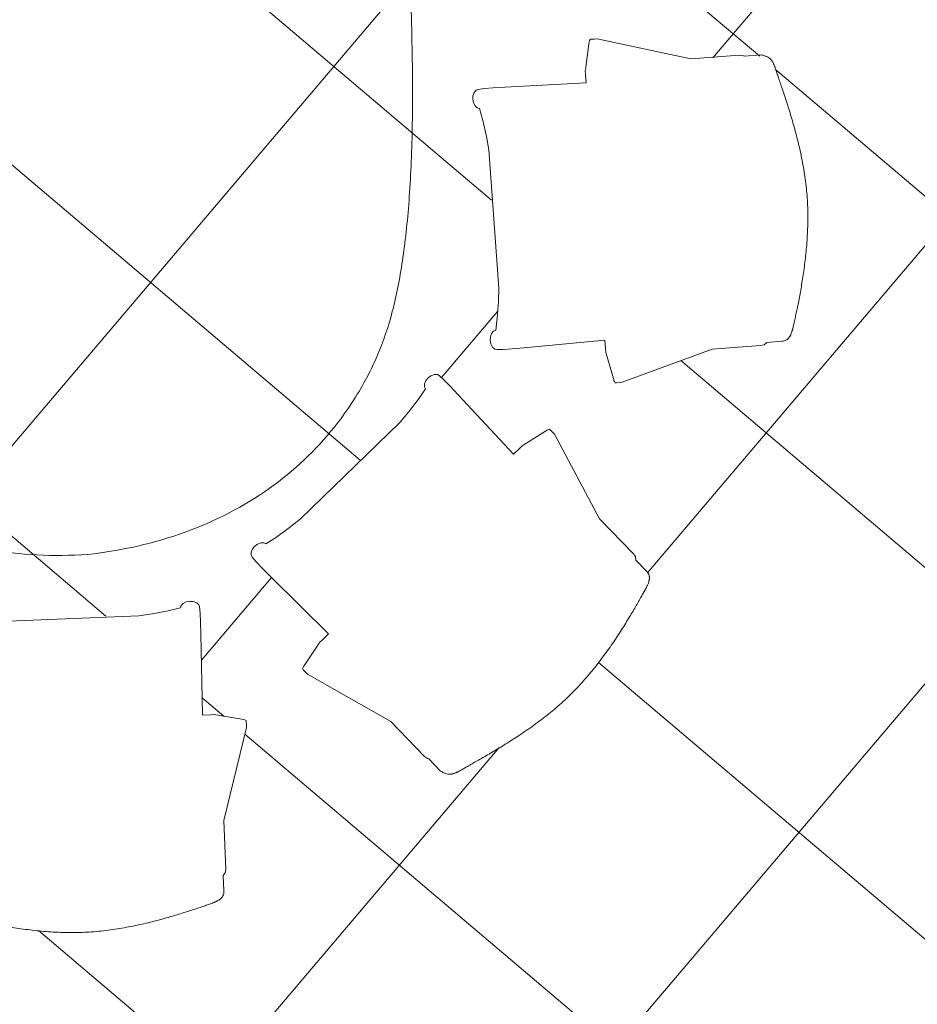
# Model space of a CAD drawing. Header units: millimetres. Extents: x 853417 to 929373, y -433185 to -369260.
# Tile 129 of 228: x 911802 to 913228, y -402239 to -400675. Entities that reach past the tile are written whole.
import ezdxf

# ---------------------------------------------------------------- set-up
doc = ezdxf.new("R2010")
doc.units = ezdxf.units.MM
doc.layers.add('I-FURN', color=7, linetype='Continuous', lineweight=9)
doc.layers.add('KOKO-FLOR-PATT', color=7, linetype='Continuous', lineweight=9)

# ---------------------------------------------------------------- blocks, each defined once
blk = doc.blocks.new('Furniture_Tables_Capdell_Gazelle-Table-Oval - Gazelle Table Oval-1582995-1 korrus_SA_kunstihanke plaan')
at = {"layer": 'I-FURN'}
for points, knots in [([(0, 600.2), (-98.2, 600.2), (-269.6, 598.8), (-473.7, 593.4), (-639, 584.9), (-774.8, 573.2), (-887.5, 558.2), (-981.6, 539.5), (-1060.3, 516.5), (-1109.3, 495.2), (-1143.1, 476.2), (-1181.1, 452.4), (-1248, 398.9), (-1326, 300.9), (-1384.2, 160.8), (-1398.8, 54.6), (-1400, 0.2)], [-0.2470383, -0.2470383, -0.2470383, -0.2470383, -0.2315984, -0.2161585, -0.2007186, -0.1852787, -0.1698388, -0.1543989, -0.138959, -0.1235191, -0.1196592, -0.1119392, -0.0926393, -0.0617596, -0.0308798, 0, 0, 0, 0]), ([(-1400, 0.2), (-1398.8, -54.3), (-1384.2, -160.5), (-1326, -300.6), (-1248, -398.6), (-1181.1, -452.1), (-1143.1, -475.9), (-1109.3, -494.9), (-1060.3, -516.2), (-981.6, -539.2), (-887.5, -557.9), (-774.8, -572.9), (-639, -584.5), (-473.7, -593.1), (-269.6, -598.5), (-98.2, -599.8), (0, -599.8)], [-0.2470383, -0.2470383, -0.2470383, -0.2470383, -0.2161585, -0.1852787, -0.1543989, -0.135099, -0.1273791, -0.1235191, -0.1080792, -0.0926393, -0.0771995, -0.0617596, -0.0463197, -0.0308798, -0.0154399, 0, 0, 0, 0])]:
    blk.add_open_spline(points, degree=3, knots=knots, dxfattribs=at)
blk = doc.blocks.new('highframe_417 - Default-1433541-1 korrus_SA_kunstihanke plaan')
at = {"layer": 'I-FURN'}
for p, q in [((-229.1, 204.3), (-229.1, 177.1)), ((226.9, 180), (226.8, 204.3)), ((-230.3, 175.5), (-231.3, 170)), ((-229.1, 177.1), (-230.3, 175.5)), ((230.3, 175.5), (226.9, 180)), ((231.3, 170), (230.3, 175.5)), ((-231.3, 170), (-231.2, 92.7)), ((231.2, 92.7), (231.3, 170)), ((-231.2, 92.7), (-273.5, -53.4)), ((273.5, -53.4), (231.2, 92.7)), ((-273.5, -53.4), (-273.5, -58.1)), ((-273.5, -58.1), (-273.5, -62.4)), ((-273.5, -62.4), (-273.5, -63.5)), ((273.5, -58.1), (273.5, -53.4)), ((273.5, -62.4), (273.5, -58.1)), ((273.5, -63.5), (273.5, -62.4)), ((-273.5, -63.5), (-273.3, -64.6)), ((-273.3, -64.6), (-271.6, -65.6)), ((-271.6, -65.6), (-269.5, -66.5)), ((-269.5, -66.5), (-266.7, -67.1)), ((-266.7, -67.1), (-225.8, -75.7)), ((-225.8, -75.7), (-224.5, -76.1)), ((-224.5, -76.1), (-218.3, -76.1)), ((-218.3, -76.1), (-204.8, -76.1)), ((-204.8, -76.1), (-207.4, -205.1)), ((207.4, -205.1), (204.8, -76.1)), ((204.8, -76.1), (218.3, -76.1)), ((218.3, -76.1), (224.3, -76.1)), ((224.3, -76.1), (225.8, -75.7)), ((225.8, -75.7), (266.7, -67.1)), ((266.7, -67.1), (269.5, -66.5)), ((269.5, -66.5), (271.6, -65.6)), ((271.6, -65.6), (273.3, -64.6)), ((273.3, -64.6), (273.5, -63.5)), ((-207.4, -205.1), (-207.7, -223.9)), ((207.7, -223.9), (207.4, -205.1)), ((-207.7, -223.9), (-207.6, -238.1)), ((207.6, -238.1), (207.7, -223.9)), ((-207.6, -238.1), (-207.2, -247.9)), ((-207.2, -247.9), (-206.1, -251.2)), ((-177.9, -251.3), (-176.7, -247.7)), ((-176.7, -247.7), (-157.1, -243.9)), ((-157.1, -243.9), (-131.6, -240.2)), ((-131.6, -240.2), (-110.2, -238)), ((-110.2, -238), (110.2, -238)), ((110.2, -238), (131.6, -240.2)), ((131.6, -240.2), (157.1, -243.9)), ((157.1, -243.9), (176.7, -247.7)), ((176.7, -247.7), (177.9, -251.3)), ((206.1, -251.2), (207.2, -247.9)), ((207.2, -247.9), (207.6, -238.1)), ((-206.1, -251.2), (-202.8, -254.6)), ((-202.8, -254.6), (-197.5, -256.9)), ((-197.5, -256.9), (-192, -257.5)), ((-192, -257.5), (-186.4, -256.9)), ((-186.4, -256.9), (-181.3, -254.7)), ((-181.3, -254.7), (-177.9, -251.3)), ((177.9, -251.3), (181.3, -254.7)), ((181.3, -254.7), (186.4, -256.9)), ((186.4, -256.9), (192, -257.5)), ((192, -257.5), (197.5, -256.9)), ((197.5, -256.9), (202.8, -254.6)), ((202.8, -254.6), (206.1, -251.2))]:
    blk.add_line(p, q, dxfattribs=at)
blk.add_open_spline([(226.8, 204.3), (226.8, 207.2), (226.1, 210.5), (224, 213.7), (222.8, 215.1), (221.6, 216.1), (220.5, 217), (219.6, 217.6), (218.7, 218.2), (217.4, 219), (215.6, 219.9), (213.6, 220.7), (211.9, 221.4), (210.6, 221.9), (209.2, 222.4), (207.3, 223.1), (204.8, 223.9), (201.5, 224.9), (196.8, 226.3), (190.4, 228.2), (179, 231.5), (162.5, 236.1), (139.9, 242), (114.8, 247.8), (87.8, 253), (59.1, 257.3), (29.4, 260.1), (-0.9, 261.2), (-31.4, 259.9), (-61.6, 256.8), (-90.8, 252.3), (-118.3, 247), (-143.8, 241.2), (-162.7, 236.5), (-176.1, 233.1), (-185.3, 230.6), (-192, 228.9), (-197, 227.7), (-200.4, 226.8), (-203.6, 226), (-206.5, 225.2), (-208.8, 224.6), (-210.5, 224.1), (-211.7, 223.7), (-212.9, 223.2), (-214.4, 222.7), (-216.1, 222), (-217.7, 221.2), (-218.9, 220.5), (-219.7, 219.9), (-220.5, 219.3), (-221.6, 218.4), (-223.2, 216.9), (-225.3, 214.1), (-227.4, 209.7), (-228.6, 206.2), (-229.1, 204.3)], degree=3, knots=[0, 0, 0, 0, 0.041667, 0.052083, 0.0625, 0.072917, 0.078125, 0.083333, 0.088542, 0.09375, 0.104167, 0.114583, 0.119792, 0.125, 0.130208, 0.135417, 0.145833, 0.15625, 0.166667, 0.1875, 0.208333, 0.25, 0.291667, 0.333333, 0.375, 0.416667, 0.458333, 0.5, 0.541667, 0.583333, 0.625, 0.666667, 0.708333, 0.75, 0.770833, 0.791667, 0.8125, 0.822917, 0.833333, 0.84375, 0.854167, 0.864583, 0.869792, 0.875, 0.880208, 0.885417, 0.895833, 0.90625, 0.911458, 0.916667, 0.921875, 0.927083, 0.9375, 0.958333, 0.979167, 1, 1, 1, 1], dxfattribs=at)
blk = doc.blocks.new('highframe_417 - Default-3411615-1 korrus_SA_kunstihanke plaan')
at = {"layer": 'I-FURN'}
for p, q in [((-207.2, 247.9), (-206.1, 251.2)), ((-206.1, 251.2), (-202.8, 254.6)), ((-202.8, 254.6), (-197.5, 256.9)), ((-197.5, 256.9), (-192, 257.5)), ((-192, 257.5), (-186.4, 256.9)), ((-186.4, 256.9), (-181.3, 254.7)), ((-181.3, 254.7), (-177.9, 251.3)), ((-177.9, 251.3), (-176.7, 247.7)), ((176.7, 247.7), (177.9, 251.3)), ((177.9, 251.3), (181.3, 254.7)), ((181.3, 254.7), (186.4, 256.9)), ((186.4, 256.9), (192, 257.5)), ((192, 257.5), (197.5, 256.9)), ((197.5, 256.9), (202.8, 254.6)), ((202.8, 254.6), (206.1, 251.2)), ((206.1, 251.2), (207.2, 247.9)), ((-207.7, 223.9), (-207.6, 238.1)), ((-207.6, 238.1), (-207.2, 247.9)), ((-176.7, 247.7), (-157.1, 243.9)), ((-157.1, 243.9), (-131.6, 240.2)), ((-131.6, 240.2), (-110.2, 238)), ((-110.2, 238), (110.2, 238)), ((110.2, 238), (131.6, 240.2)), ((131.6, 240.2), (157.1, 243.9)), ((157.1, 243.9), (176.7, 247.7)), ((207.2, 247.9), (207.6, 238.1)), ((207.6, 238.1), (207.7, 223.9)), ((-207.4, 205.1), (-207.7, 223.9)), ((207.7, 223.9), (207.4, 205.1)), ((-204.8, 76.1), (-207.4, 205.1)), ((207.4, 205.1), (204.8, 76.1)), ((-273.5, 63.5), (-273.3, 64.6)), ((-273.5, 62.4), (-273.5, 63.5)), ((-273.3, 64.6), (-271.6, 65.6)), ((-271.6, 65.6), (-269.5, 66.5)), ((-269.5, 66.5), (-266.7, 67.1)), ((-266.7, 67.1), (-225.8, 75.7)), ((-225.8, 75.7), (-224.5, 76.1)), ((-224.5, 76.1), (-218.3, 76.1)), ((-218.3, 76.1), (-204.8, 76.1)), ((204.8, 76.1), (218.3, 76.1)), ((218.3, 76.1), (224.3, 76.1)), ((224.3, 76.1), (225.8, 75.7)), ((225.8, 75.7), (266.7, 67.1)), ((266.7, 67.1), (269.5, 66.5)), ((269.5, 66.5), (271.6, 65.6)), ((271.6, 65.6), (273.3, 64.6)), ((273.3, 64.6), (273.5, 63.5)), ((273.5, 63.5), (273.5, 62.4)), ((-273.5, 58.1), (-273.5, 62.4)), ((-273.5, 53.4), (-273.5, 58.1)), ((-231.2, -92.7), (-273.5, 53.4)), ((273.5, 53.4), (231.2, -92.7)), ((273.5, 62.4), (273.5, 58.1)), ((273.5, 58.1), (273.5, 53.4)), ((-231.3, -170), (-231.2, -92.7)), ((231.2, -92.7), (231.3, -170)), ((-230.3, -175.5), (-231.3, -170)), ((231.3, -170), (230.3, -175.5)), ((-229.1, -177.1), (-230.3, -175.5)), ((-229.1, -204.3), (-229.1, -177.1)), ((226.9, -180), (226.8, -204.3)), ((230.3, -175.5), (226.9, -180))]:
    blk.add_line(p, q, dxfattribs=at)
blk.add_open_spline([(226.8, -204.3), (226.8, -207.2), (226.1, -210.5), (224, -213.7), (222.8, -215.1), (221.6, -216.1), (220.5, -217), (219.6, -217.6), (218.7, -218.2), (217.4, -219), (215.6, -219.9), (213.6, -220.7), (211.9, -221.4), (210.6, -221.9), (209.2, -222.4), (207.3, -223.1), (204.8, -223.9), (201.5, -224.9), (196.8, -226.3), (190.4, -228.2), (179, -231.5), (162.5, -236.1), (139.9, -242), (114.8, -247.8), (87.8, -253), (59.1, -257.3), (29.4, -260.1), (-0.9, -261.2), (-31.4, -259.9), (-61.6, -256.8), (-90.8, -252.3), (-118.3, -247), (-143.8, -241.2), (-162.7, -236.5), (-176.1, -233.1), (-185.3, -230.6), (-192, -228.9), (-197, -227.7), (-200.4, -226.8), (-203.6, -226), (-206.5, -225.2), (-208.8, -224.6), (-210.5, -224.1), (-211.7, -223.7), (-212.9, -223.2), (-214.4, -222.7), (-216.1, -222), (-217.7, -221.2), (-218.9, -220.5), (-219.7, -219.9), (-220.5, -219.3), (-221.6, -218.4), (-223.2, -216.9), (-225.3, -214.1), (-227.4, -209.7), (-228.6, -206.2), (-229.1, -204.3)], degree=3, knots=[-1, -1, -1, -1, -0.958333, -0.947917, -0.9375, -0.927083, -0.921875, -0.916667, -0.911458, -0.90625, -0.895833, -0.885417, -0.880208, -0.875, -0.869792, -0.864583, -0.854167, -0.84375, -0.833333, -0.8125, -0.791667, -0.75, -0.708333, -0.666667, -0.625, -0.583333, -0.541667, -0.5, -0.458333, -0.416667, -0.375, -0.333333, -0.291667, -0.25, -0.229167, -0.208333, -0.1875, -0.177083, -0.166667, -0.15625, -0.145833, -0.135417, -0.130208, -0.125, -0.119792, -0.114583, -0.104167, -0.09375, -0.088542, -0.083333, -0.078125, -0.072917, -0.0625, -0.041667, -0.020833, 0, 0, 0, 0], dxfattribs=at)

msp = doc.modelspace()

# ---------------------------------------------------------------- hatches: boundary and pattern name
at = {"layer": 'KOKO-FLOR-PATT', "true_color": 0x800000}
h = msp.add_hatch(dxfattribs=at)
h.set_pattern_fill('FP_68', color=16, style=0, pattern_type=2)
h.set_pattern_definition([(319.684, (911614.7, -400167.06), (291.15, 343.12), []), (49.684, (911614.7, -400167.06), (-343.12, 291.15), [])])
h.paths.add_polyline_path([(911526.5, -404047.6), (912249.1, -403987.8), (912187.2, -403240.4), (912237, -403236.3), (912298.9, -403983.7), (912323.8, -403981.6), (912324.2, -403961.5), (912337.2, -403960.4), (912328.3, -403844.8), (912361.9, -403841.9), (912967.2, -403290), (914247.7, -403176.4), (914157.3, -402034.8), (914206.7, -402030.9), (914206.7, -402006.2), (914244.6, -402003.2), (914193.3, -401355.3), (914153.3, -401357.4), (914151.4, -401333.9), (914102, -401337.8), (913749.5, -396889.6), (912428, -397007), (912271.7, -396356.6), (912264.5, -396257.2), (912220, -396260.8), (912216.7, -396221), (911419.4, -396286.9), (911420.7, -396327), (911377.6, -396330.7), (911386.3, -396452), (911222.9, -397114.1), (908868.8, -397323.2), (909383.7, -403607.6), (909546.1, -403593.5), (911454.1, -403424.2), (911511.2, -404028.8), (911525, -404029), (911526.4, -404045.6)], flags=0)
h.paths.add_polyline_path([(911870.9, -402124.8), (911811.5, -402119.8), (911735.5, -402106.5), (911681, -402093), (911675.3, -402087.3), (911671.1, -402077.8), (911664.3, -401966.4), (911615.9, -401817.1), (911622.1, -401808.2), (911675.6, -401796.9), (911683.6, -401796.6), (911674.7, -401624), (911678.2, -401618.1), (911688.8, -401614.8), (911699.6, -401617.2), (911704.5, -401624), (911749.8, -401629.6), (911771.3, -401630.9), (912012.8, -401618.6), (912057.5, -401609.2), (912061.8, -401602), (912072.5, -401598.8), (912083.3, -401601.2), (912088.2, -401609.2), (912090, -401650.5), (912092.8, -401779.5), (912116.5, -401779.5), (912155.1, -401785.9), (912162.3, -401796.6), (912162.4, -401799.3), (912126.5, -401953.8), (912129.6, -402024.3), (912125.6, -402034.5), (912125.1, -402066.5), (912119.9, -402072.3), (912098.6, -402081.6), (912040.9, -402100), (911989.4, -402113), (911931.5, -402122.4), (911901.3, -402124.7)], flags=0)
h.paths.add_polyline_path([(911300.5, -401953), (911280.9, -401947.1), (911202.6, -401914.3), (911151.4, -401888.4), (911100.3, -401855.9), (911054.3, -401817.2), (911013.5, -401774.7), (910965.1, -401715), (910948.6, -401690), (910948.6, -401680), (910953.2, -401671.6), (910965.1, -401655.5), (910967.4, -401644.8), (911015.2, -401578.1), (911069.1, -401436.3), (911079.9, -401433.1), (911124.2, -401454.6), (911135.1, -401462.7), (911235.2, -401323.1), (911242.8, -401320.3), (911253.2, -401324.4), (911260.1, -401333), (911260.3, -401342.1), (911291.5, -401374.2), (911307.3, -401388.6), (911503.2, -401530.6), (911543.8, -401551.4), (911554.6, -401549.2), (911562, -401552.6), (911568.9, -401561.3), (911566.1, -401573), (911543.2, -401603.9), (911464.4, -401706.1), (911484.7, -401723), (911508.9, -401750.1), (911508.9, -401761.6), (911506.2, -401765.2), (911385.3, -401857.5), (911320.9, -401941.1), (911315.6, -401947.1), (911308.5, -401951.5)], flags=0)
h.paths.add_polyline_path([(912488.3, -401873.1), (912474.7, -401870.2), (912467, -401864.6), (912390.2, -401789.2), (912256, -401711.2), (912254.6, -401700), (912283.1, -401659.8), (912292.8, -401650.4), (912171.4, -401528.8), (912171.4, -401517.2), (912175.6, -401511.3), (912185.2, -401505.9), (912193.4, -401507.7), (912230.9, -401481.7), (912247.8, -401468.4), (912419.8, -401298.3), (912446.9, -401261.5), (912446.9, -401249.5), (912451, -401243.8), (912460.8, -401238.4), (912468.9, -401240.4), (912505.3, -401277.9), (912586.6, -401365.1), (912602, -401350.7), (912637.3, -401328.3), (912648.5, -401330.1), (912651.7, -401333.4), (912723.1, -401467.7), (912777.1, -401523.1), (912783.8, -401536.4), (912801.9, -401557.7), (912801.9, -401565.4), (912792.2, -401586.5), (912751.2, -401654.4), (912723.1, -401693.8), (912694.8, -401728.3), (912651.1, -401770.4), (912603.5, -401806.3), (912534.4, -401849), (912489.5, -401872.7)], flags=0)
h.paths.add_polyline_path([(911026.9, -401403.1), (910877.2, -401376), (910797.3, -401383), (910789.9, -401380.6), (910757.9, -401382), (910751, -401376), (910741.2, -401356.6), (910719.4, -401300), (910703.2, -401249.4), (910690.3, -401192.3), (910684.3, -401131.9), (910686.3, -401065.3), (910694.3, -400995.6), (910704.5, -400940.5), (910709.9, -400934.3), (910719.1, -400929.6), (910829.9, -400916), (910976.4, -400859), (910985.2, -400864.3), (910999.6, -400916), (911000.5, -400925), (911172.3, -400905.6), (911178.6, -400909.2), (911182.3, -400919.1), (911180.6, -400930.1), (911174.1, -400935.4), (911171.3, -400981), (911172.3, -401012.4), (911198.2, -401242.8), (911210.3, -401286.9), (911217.7, -401290.7), (911221.6, -401301.1), (911219.8, -401312.1), (911210.3, -401317.7), (911171, -401321.8), (911042.4, -401332.4), (911043.8, -401356.6), (911039.9, -401395), (911031.6, -401402.6)], flags=0)
h.paths.add_polyline_path([(912754.4, -401251.3), (912744.9, -401245.2), (912732.4, -401196), (912731.5, -401184), (912559.8, -401198.6), (912553.3, -401195), (912549.6, -401184.4), (912551.7, -401173.5), (912558.3, -401168.4), (912562.5, -401123), (912562.5, -401092.8), (912543.4, -400860.4), (912532.6, -400816), (912525.3, -400812), (912521.7, -400801.4), (912523.8, -400790.5), (912532.6, -400785.3), (912572.9, -400782.3), (912701.8, -400775.6), (912701.8, -400746.4), (912706.2, -400713.1), (912714.7, -400705.7), (912719.4, -400705.3), (912868.2, -400736.9), (912952.5, -400732.9), (912985.7, -400732.9), (912993.2, -400736.9), (912998.4, -400743.6), (913004.2, -400757.9), (913030.2, -400838.6), (913044, -400894.3), (913052.6, -400954.4), (913053.2, -401014.4), (913047.9, -401070.5), (913035.8, -401138.7), (913025.5, -401177.5), (913018, -401184), (913012.8, -401185.6), (912988.6, -401187.4), (912978.9, -401192.6), (912901.8, -401198.1), (912759.1, -401250.9)], flags=0)
h.paths.add_polyline_path([(910965.5, -400806.3), (910815.8, -400779.1), (910735.9, -400786.2), (910728.5, -400783.8), (910696.4, -400785.2), (910689.6, -400779.1), (910679.8, -400759.7), (910657.9, -400703.2), (910641.8, -400652.6), (910628.9, -400595.4), (910622.9, -400535), (910624.8, -400468.4), (910632.9, -400398.8), (910643.1, -400343.6), (910648.4, -400337.5), (910657.6, -400332.7), (910768.4, -400319.2), (910914.9, -400262.1), (910923.8, -400267.4), (910938.1, -400319.2), (910939.1, -400328.2), (911110.9, -400308.8), (911117.1, -400312.3), (911120.8, -400322.3), (911119.1, -400333.3), (911112.6, -400338.5), (911109.8, -400384.1), (911110.9, -400415.6), (911136.8, -400646), (911148.8, -400690), (911156.2, -400693.9), (911160.2, -400704.3), (911158.4, -400715.3), (911148.8, -400720.9), (911109.6, -400725), (910981, -400735.5), (910982.4, -400759.7), (910978.4, -400798.1), (910970.1, -400805.8)], flags=0)
h.paths.add_polyline_path([(912710.9, -400652.9), (912700.8, -400644.6), (912688.8, -400597.6), (912687.9, -400585.6), (912516.2, -400600.2), (912509.7, -400596.5), (912506.1, -400586), (912508.1, -400575.1), (912514.7, -400570), (912518.9, -400524.5), (912518.9, -400494.3), (912499.8, -400262), (912489.1, -400217.6), (912481.8, -400213.5), (912478.2, -400203), (912480.3, -400192.1), (912489.1, -400186.9), (912529.3, -400183.9), (912658.2, -400177.1), (912658.2, -400148), (912662.6, -400114.7), (912671.1, -400107.2), (912675.8, -400106.9), (912824.6, -400138.5), (912908.9, -400134.4), (912942.2, -400134.4), (912949.6, -400138.5), (912954.8, -400145.2), (912960.6, -400159.5), (912986.6, -400240.2), (913000.4, -400295.9), (913009, -400355.9), (913009.6, -400416), (913004.3, -400472), (912992.3, -400540.3), (912981.9, -400579.1), (912974.5, -400585.6), (912969.2, -400587.2), (912945, -400589), (912935.3, -400594.2), (912858.2, -400599.7), (912715.5, -400652.5)], flags=0)
h.paths.add_polyline_path([(913891.7, -400591), (913773.2, -399095.7), (913813.1, -399092.5), (913889.2, -399157.5), (913996.5, -400511.8), (913931.6, -400587.9)], flags=0)
h.paths.add_polyline_path([(910904, -400209.4), (910754.3, -400182.3), (910674.4, -400189.3), (910667, -400186.9), (910635, -400188.4), (910628.1, -400182.3), (910618.3, -400162.9), (910596.4, -400106.4), (910580.3, -400055.8), (910567.4, -399998.6), (910561.4, -399938.2), (910563.4, -399871.6), (910571.4, -399801.9), (910581.6, -399746.8), (910587, -399740.7), (910596.2, -399735.9), (910707, -399722.3), (910853.5, -399665.3), (910862.3, -399670.6), (910876.7, -399722.3), (910877.6, -399731.3), (911049.4, -399711.9), (911055.7, -399715.5), (911059.4, -399725.4), (911057.7, -399736.4), (911051.2, -399741.7), (911048.4, -399787.3), (911049.4, -399818.7), (911075.3, -400049.1), (911087.4, -400093.2), (911094.8, -400097), (911098.7, -400107.4), (911096.9, -400118.4), (911087.4, -400124), (911048.1, -400128.1), (910919.5, -400138.7), (910920.9, -400162.9), (910917, -400201.3), (910908.7, -400208.9)], flags=0)
h.paths.add_polyline_path([(912667.3, -400054.4), (912657.8, -400048.3), (912645.2, -399999.2), (912644.4, -399987.1), (912472.7, -400001.7), (912466.2, -399998.1), (912462.5, -399987.6), (912464.5, -399976.7), (912471.2, -399971.6), (912475.3, -399926.1), (912475.3, -399895.9), (912456.2, -399663.6), (912445.5, -399619.2), (912438.2, -399615.1), (912434.6, -399604.6), (912436.7, -399593.7), (912445.5, -399588.5), (912485.8, -399585.4), (912614.6, -399578.7), (912614.6, -399549.6), (912619.1, -399516.2), (912627.6, -399508.8), (912632.3, -399508.5), (912781.1, -399540.1), (912877.5, -399535.2), (912898.6, -399536), (912906, -399540.1), (912911.3, -399546.7), (912917, -399561.1), (912943.1, -399641.8), (912956.8, -399697.5), (912965.4, -399757.5), (912966, -399817.6), (912960.7, -399873.6), (912948.7, -399941.9), (912938.4, -399980.6), (912930.9, -399987.1), (912925.6, -399988.8), (912901.4, -399990.6), (912891.7, -399995.8), (912814.6, -400001.2), (912672, -400054.1)], flags=0)
h.paths.add_polyline_path([(910842.6, -399612.6), (910692.9, -399585.4), (910612.9, -399592.5), (910605.6, -399590.1), (910573.5, -399591.5), (910566.7, -399585.4), (910556.9, -399566), (910535, -399509.5), (910518.9, -399458.9), (910506, -399401.8), (910500, -399341.3), (910501.9, -399274.8), (910510, -399205.1), (910520.2, -399149.9), (910525.5, -399143.8), (910534.7, -399139), (910645.5, -399125.5), (910792, -399068.4), (910800.9, -399073.8), (910815.2, -399125.5), (910816.2, -399134.5), (910987.9, -399115.1), (910994.2, -399118.6), (910997.9, -399128.6), (910996.2, -399139.6), (910989.7, -399144.8), (910986.9, -399190.4), (910987.9, -399221.9), (911013.9, -399452.3), (911025.9, -399496.3), (911033.3, -399500.2), (911037.3, -399510.6), (911035.5, -399521.6), (911025.9, -399527.2), (910986.7, -399531.3), (910858.1, -399541.9), (910859.5, -399566.1), (910855.5, -399604.4), (910847.2, -399612.1)], flags=0)
h.paths.add_polyline_path([(912623.7, -399456), (912613.6, -399447.8), (912601.7, -399400.7), (912600.8, -399388.7), (912429.1, -399403.3), (912422.6, -399399.7), (912418.9, -399389.2), (912421, -399378.3), (912427.6, -399373.2), (912431.8, -399327.7), (912431.8, -399297.5), (912412.7, -399065.2), (912401.9, -399020.8), (912394.2, -399015.9), (912391, -399006.2), (912393.1, -398995.3), (912401.9, -398990.1), (912442.2, -398987), (912571.1, -398980.3), (912571.1, -398951.1), (912575.5, -398917.8), (912584, -398910.4), (912588.7, -398910.1), (912737.5, -398941.7), (912821.8, -398937.6), (912855, -398937.6), (912862.5, -398941.7), (912867.7, -398948.3), (912873.5, -398962.7), (912899.5, -399043.4), (912913.3, -399099.1), (912921.9, -399159.1), (912922.5, -399219.1), (912917.2, -399275.2), (912905.1, -399343.4), (912894.8, -399382.2), (912887.3, -399388.7), (912882.1, -399390.4), (912857.9, -399392.2), (912848.2, -399397.4), (912771.1, -399402.8), (912628.4, -399455.7)], flags=0)
h.paths.add_polyline_path([(911074.8, -399012.6), (911066.5, -399010.5), (911029.1, -398972.8), (910947.6, -398887.3), (910932.3, -398901.9), (910897.3, -398924.6), (910886.1, -398923), (910882.8, -398919.7), (910809.9, -398786.2), (910755.3, -398731.4), (910747.8, -398717.5), (910730.2, -398697.1), (910730.1, -398689.4), (910739.6, -398668.2), (910769.8, -398615.6), (910799, -398571.3), (910835.4, -398525.4), (910878.6, -398482.7), (910925.8, -398446.4), (910990.9, -398404.9), (911040.3, -398378.2), (911048.4, -398378.5), (911062.1, -398386.9), (911138, -398460.4), (911274.3, -398537.6), (911275.5, -398549.3), (911247.8, -398589.2), (911238.2, -398598.8), (911361, -398719), (911362.6, -398726.9), (911357, -398736.5), (911347.4, -398742.1), (911336.6, -398742.1), (911301.9, -398766.8), (911284, -398781.5), (911115.1, -398952.3), (911088.4, -398989.3), (911090.1, -398997.5), (911084.5, -399007.1), (911079.1, -399011)], flags=0)
h.paths.add_polyline_path([(912291.8, -398917.3), (912281.4, -398913.3), (912274.3, -398904.7), (912273.6, -398895.2), (912242.5, -398864), (912226.5, -398849.7), (912029.1, -398709.8), (911988.2, -398689.5), (911977, -398691.7), (911970, -398688.5), (911963, -398679.9), (911963.4, -398671.8), (911988.3, -398637), (912065.9, -398533.9), (912047.7, -398519.7), (912020.9, -398490.4), (912020.9, -398478.8), (912023.5, -398475.3), (912144.4, -398380.2), (912202, -398303.9), (912212.7, -398290.9), (912219.1, -398286.8), (912227.1, -398285.2), (912246.8, -398290.9), (912325.4, -398322.9), (912376.9, -398348.2), (912428.4, -398380.2), (912474.8, -398418.3), (912518.2, -398462.8), (912565.8, -398520.4), (912581.9, -398544.3), (912581.9, -398554.6), (912577.2, -398563.2), (912565.8, -398579), (912563.6, -398589.8), (912518.2, -398652.3), (912464.2, -398799.4), (912452.4, -398802.2), (912408.9, -398781.6), (912397.9, -398773.7), (912299.3, -398914.4), (912295, -398916)], flags=0)
h.paths.add_polyline_path([(911473.4, -398656.6), (911462.4, -398654.9), (911456.8, -398645.3), (911452.7, -398606), (911442, -398477.5), (911417.7, -398478.9), (911379.4, -398475), (911371.7, -398466.7), (911371.3, -398462), (911398.3, -398312.3), (911390.1, -398213.7), (911390.1, -398196.5), (911391.9, -398190.8), (911400.9, -398182), (911415, -398175.8), (911494.9, -398147.2), (911550.2, -398131.8), (911609.9, -398121.3), (911669.9, -398118.9), (911726.1, -398122.4), (911794.6, -398132.4), (911833.7, -398141.5), (911840.2, -398147.9), (911842.3, -398154), (911844.8, -398178.1), (911850.3, -398187.6), (911858.1, -398264.5), (911915.3, -398411), (911910, -398419.8), (911858.1, -398434.2), (911849.3, -398435.2), (911868.9, -398607), (911865.3, -398613.2), (911855.4, -398616.9), (911844.4, -398615.2), (911839.1, -398608.8), (911793.5, -398606), (911772, -398606), (911531.7, -398633.2), (911487.7, -398645.3), (911483.8, -398652.7), (911478.9, -398655.4)], flags=0)

# ---------------------------------------------------------------- block references
at = {"layer": 'I-FURN'}
for name, p, rotation in [('Furniture_Tables_Capdell_Gazelle-Table-Oval - Gazelle Table Oval-1582995-1 korrus_SA_kunstihanke plaan', (911788, -400129.7), 95.02120105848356), ('highframe_417 - Default-1433541-1 korrus_SA_kunstihanke plaan', (912792.5, -400974.2), 274.1638498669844), ('highframe_417 - Default-3411615-1 korrus_SA_kunstihanke plaan', (912492.7, -401562.3), 44.16384986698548), ('highframe_417 - Default-3411615-1 korrus_SA_kunstihanke plaan', (911891.4, -401864.1), 2.395929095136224)]:
    msp.add_blockref(name, p, dxfattribs=dict(at, rotation=rotation))

doc.saveas('drawing.dxf')
